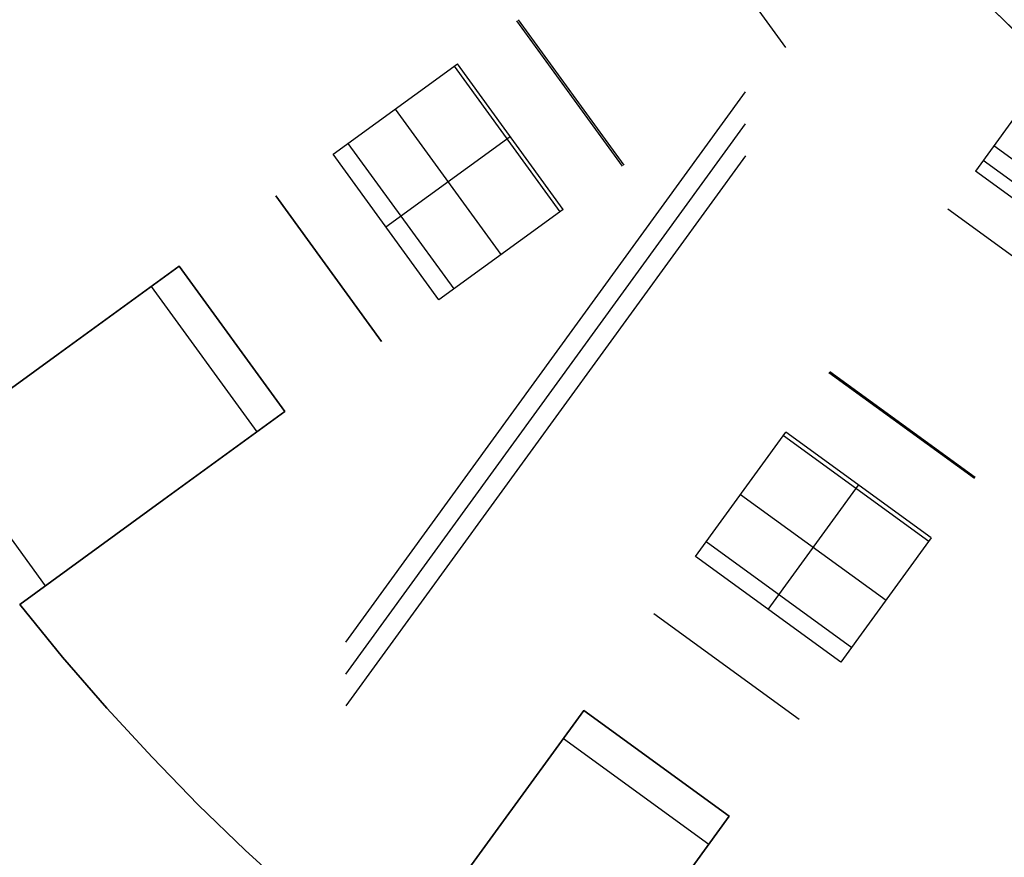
# Model space of a CAD drawing. Header units: millimetres. Extents: x 567 to 919, y 2269 to 2620.
# Tile 3 of 17: x 625 to 691, y 2335 to 2390. Entities that reach past the tile are written whole.
import ezdxf

# ---------------------------------------------------------------- set-up
doc = ezdxf.new("R2010")
doc.units = ezdxf.units.MM

msp = doc.modelspace()

# ---------------------------------------------------------------- linework, layer by layer
at = {"extrusion": (-0.182849, 0.970735, -0.155688)}
msp.add_lwpolyline([(-1011.093, 277.271), (-1097.65, 348.814)], dxfattribs=at)
at = {"extrusion": (-0.03131, 0.994926, 0.09561)}
for points in [[(-651.186, -376.473), (-704.468, -538.353)], [(-706.142, -537.803), (-652.859, -375.922)]]:
    msp.add_lwpolyline(points, dxfattribs=at)
at = {"extrusion": (-0.261413, 0.909535, -0.323124)}
for points in [[(-1267.161, 600.969), (-1309.798, 648.904)], [(-1269.209, 599.147), (-1311.846, 647.081)], [(-1313.895, 645.259), (-1271.258, 597.325)]]:
    msp.add_lwpolyline(points, dxfattribs=at)
at = {"extrusion": (-0.32285, 0.889572, -0.323156)}
for points in [[(-1447.589, 653.647), (-1363.722, 578.97)], [(-1449.249, 651.784), (-1365.381, 577.107)], [(-1367.04, 575.243), (-1450.908, 649.92)]]:
    msp.add_lwpolyline(points, dxfattribs=at)
for points in [[(676.633, 2388.563), (669.579, 2398.271)], [(691.829, 2389.743), (689.964, 2391.56)], [(692.403, 2389.208), (690.528, 2390.997)], [(690.528, 2390.997), (692.403, 2389.208)], [(665.72, 2380.634), (658.666, 2390.342)], [(658.755, 2390.406), (665.808, 2380.698)], [(646.41, 2381.437), (654.709, 2387.467)], [(654.496, 2387.312), (661.549, 2377.604)], [(661.763, 2377.759), (654.709, 2387.467)], [(693.814, 2386.559), (689.277, 2380.314)], [(650.56, 2384.452), (657.613, 2374.744)], [(649.936, 2376.583), (658.236, 2382.613)], [(647.406, 2382.161), (654.459, 2372.453)], [(700.209, 2374.946), (690.501, 2381.999)], [(653.463, 2371.729), (646.41, 2381.437)], [(689.8, 2381.035), (699.508, 2373.981)], [(689.8, 2381.035), (697.081, 2375.744)], [(698.985, 2373.261), (689.277, 2380.314)], [(649.638, 2368.95), (642.585, 2378.658)], [(642.585, 2378.658), (649.638, 2368.95)], [(661.763, 2377.759), (653.463, 2371.729)], [(697.135, 2370.715), (687.427, 2377.768)], [(628.056, 2368.102), (636.146, 2373.98)], [(636.146, 2373.98), (628.056, 2368.102)], [(628.056, 2368.102), (636.146, 2373.98)], [(636.146, 2373.98), (628.056, 2368.102)], [(643.199, 2364.272), (636.146, 2373.98)], [(643.199, 2364.272), (636.146, 2373.98)], [(643.199, 2364.272), (636.146, 2373.98)], [(643.199, 2364.272), (636.146, 2373.98)], [(643.199, 2364.272), (636.146, 2373.98)], [(643.199, 2364.272), (636.146, 2373.98)], [(636.146, 2373.98), (643.199, 2364.272)], [(636.146, 2373.98), (643.199, 2364.272)], [(636.146, 2373.98), (643.199, 2364.272)], [(634.278, 2372.623), (641.331, 2362.915)], [(618.445, 2361.119), (628.056, 2368.102)], [(628.056, 2368.102), (618.445, 2361.119)], [(618.445, 2361.119), (628.056, 2368.102)], [(628.056, 2368.102), (618.445, 2361.119)], [(689.206, 2359.802), (679.498, 2366.855)], [(679.562, 2366.944), (689.271, 2359.89)], [(643.199, 2364.272), (635.109, 2358.394)], [(635.109, 2358.394), (643.199, 2364.272)], [(643.199, 2364.272), (635.109, 2358.394)], [(635.109, 2358.394), (643.199, 2364.272)], [(670.593, 2354.599), (676.623, 2362.899)], [(686.332, 2355.845), (676.623, 2362.899)], [(620.141, 2362.352), (627.194, 2352.644)], [(676.468, 2362.685), (686.176, 2355.631)], [(675.447, 2351.072), (681.478, 2359.372)], [(635.109, 2358.394), (625.498, 2351.411)], [(625.498, 2351.411), (635.109, 2358.394)], [(635.109, 2358.394), (625.498, 2351.411)], [(625.498, 2351.411), (635.109, 2358.394)], [(673.608, 2358.749), (683.317, 2351.695)], [(671.317, 2355.595), (681.025, 2348.542)], [(686.332, 2355.845), (680.301, 2347.545)], [(680.301, 2347.545), (670.593, 2354.599)], [(625.498, 2351.411), (628.365, 2347.891), (631.311, 2344.489), (634.328, 2341.207), (637.411, 2338.047), (640.554, 2335.009), (643.749, 2332.094), (646.992, 2329.302), (650.276, 2326.634)], [(625.498, 2351.411), (628.365, 2347.891), (631.311, 2344.489), (634.328, 2341.207), (637.411, 2338.047), (640.554, 2335.009), (643.749, 2332.094), (646.992, 2329.302), (650.276, 2326.634)], [(650.276, 2326.634), (646.992, 2329.302), (643.749, 2332.094), (640.554, 2335.009), (637.411, 2338.047), (634.328, 2341.207), (631.311, 2344.489), (628.365, 2347.891), (625.498, 2351.411)], [(625.498, 2351.411), (628.365, 2347.891), (631.311, 2344.489), (634.328, 2341.207), (637.411, 2338.047), (640.554, 2335.009), (643.749, 2332.094), (646.992, 2329.302), (650.276, 2326.634)], [(650.276, 2326.634), (646.992, 2329.302), (643.749, 2332.094), (640.554, 2335.009), (637.411, 2338.047), (634.328, 2341.207), (631.311, 2344.489), (628.365, 2347.891), (625.498, 2351.411)], [(650.276, 2326.634), (646.992, 2329.302), (643.749, 2332.094), (640.554, 2335.009), (637.411, 2338.047), (634.328, 2341.207), (631.311, 2344.489), (628.365, 2347.891), (625.498, 2351.411)], [(677.523, 2343.721), (667.814, 2350.774)], [(657.258, 2336.245), (663.136, 2344.335)], [(663.136, 2344.335), (657.258, 2336.245)], [(657.258, 2336.245), (663.136, 2344.335)], [(663.136, 2344.335), (657.258, 2336.245)], [(672.844, 2337.282), (663.136, 2344.335)], [(672.844, 2337.282), (663.136, 2344.335)], [(672.844, 2337.282), (663.136, 2344.335)], [(672.844, 2337.282), (663.136, 2344.335)], [(672.844, 2337.282), (663.136, 2344.335)], [(672.844, 2337.282), (663.136, 2344.335)], [(663.136, 2344.335), (672.844, 2337.282)], [(663.136, 2344.335), (672.844, 2337.282)], [(663.136, 2344.335), (672.844, 2337.282)], [(661.779, 2342.467), (671.487, 2335.413)], [(672.844, 2337.282), (666.967, 2329.191)], [(666.967, 2329.191), (672.844, 2337.282)], [(672.844, 2337.282), (666.967, 2329.191)], [(666.967, 2329.191), (672.844, 2337.282)], [(650.276, 2326.634), (657.258, 2336.245)], [(657.258, 2336.245), (650.276, 2326.634)], [(650.276, 2326.634), (657.258, 2336.245)], [(657.258, 2336.245), (650.276, 2326.634)]]:
    msp.add_lwpolyline(points)
at = {"extrusion": (-0.020711, 0.992505, 0.12044)}
for points in [[(-708.392, -592.886), (-685.536, -460.965)], [(-711.817, -592.292), (-688.96, -460.372)], [(-692.385, -459.778), (-715.242, -591.699)]]:
    msp.add_lwpolyline(points, dxfattribs=at)
at = {"extrusion": (-0.587785, 0.809017, -4.16627e-14)}
msp.add_lwpolyline([(-1932.989, -315), (-1933.16, -314.997), (-1933.331, -314.988), (-1933.502, -314.974), (-1933.672, -314.953), (-1933.841, -314.927), (-1934.009, -314.895), (-1934.176, -314.857), (-1934.342, -314.814), (-1934.505, -314.765), (-1934.668, -314.71), (-1934.828, -314.65), (-1934.986, -314.584), (-1935.142, -314.513), (-1935.295, -314.437), (-1935.445, -314.355), (-1935.593, -314.268), (-1935.738, -314.177), (-1935.879, -314.08), (-1936.017, -313.979), (-1936.151, -313.873), (-1936.282, -313.763), (-1936.409, -313.648), (-1936.532, -313.528), (-1936.651, -313.405), (-1936.765, -313.278), (-1936.875, -313.147), (-1936.98, -313.012), (-1937.081, -312.873), (-1937.177, -312.732), (-1937.268, -312.587), (-1937.354, -312.439), (-1937.435, -312.288), (-1937.511, -312.134), (-1937.581, -311.978), (-1937.646, -311.82), (-1937.706, -311.66), (-1937.76, -311.497), (-1937.808, -311.333), (-1937.851, -311.167), (-1937.888, -311), (-1937.919, -310.832), (-1937.945, -310.663), (-1937.965, -310.493), (-1937.979, -310.322), (-1937.987, -310.151), (-1937.989, -309.98), (-1937.986, -309.809), (-1937.976, -309.638), (-1937.961, -309.467), (-1937.94, -309.297), (-1937.913, -309.128), (-1937.88, -308.96)], dxfattribs=at)
at = {"extrusion": (-0.587785, 0.809017, 4.94103e-13)}
msp.add_lwpolyline([(-1951.369, -1.114), (-1951.503, -1.009), (-1951.641, -0.909), (-1951.782, -0.814), (-1951.926, -0.723), (-1952.073, -0.638), (-1952.223, -0.557), (-1952.375, -0.481), (-1952.53, -0.411), (-1952.688, -0.346), (-1952.847, -0.287), (-1953.008, -0.233), (-1953.171, -0.184), (-1953.336, -0.141), (-1953.502, -0.104), (-1953.669, -0.072), (-1953.837, -0.046), (-1954.006, -0.026), (-1954.176, -0.012), (-1954.346, -0.003), (-1954.516, 0)], dxfattribs=at)
at = {"extrusion": (0.981519, -0.051352, -0.184345)}
msp.add_lwpolyline([(2414.823, 68.074), (2423.515, 98.701)], dxfattribs=at)
at = {"extrusion": (-0.587785, 0.809017, -7.31523e-15)}
msp.add_lwpolyline([(-1932.989, -315), (-1933.16, -314.997), (-1933.331, -314.988), (-1933.502, -314.974), (-1933.672, -314.953), (-1933.841, -314.927), (-1934.009, -314.895), (-1934.176, -314.857), (-1934.342, -314.814), (-1934.505, -314.765), (-1934.668, -314.71), (-1934.828, -314.65), (-1934.986, -314.584), (-1935.142, -314.513), (-1935.295, -314.437), (-1935.445, -314.355), (-1935.593, -314.268), (-1935.738, -314.177), (-1935.879, -314.08), (-1936.017, -313.979), (-1936.151, -313.873), (-1936.282, -313.763), (-1936.409, -313.648), (-1936.532, -313.528), (-1936.651, -313.405), (-1936.765, -313.278), (-1936.875, -313.147), (-1936.98, -313.012), (-1937.081, -312.873), (-1937.177, -312.732), (-1937.268, -312.587), (-1937.354, -312.439), (-1937.435, -312.288), (-1937.511, -312.134), (-1937.581, -311.978), (-1937.646, -311.82), (-1937.706, -311.66), (-1937.76, -311.497), (-1937.808, -311.333), (-1937.851, -311.167), (-1937.888, -311), (-1937.919, -310.832), (-1937.945, -310.663), (-1937.965, -310.493), (-1937.979, -310.322), (-1937.987, -310.151), (-1937.989, -309.98), (-1937.986, -309.809), (-1937.976, -309.638), (-1937.961, -309.467), (-1937.94, -309.297), (-1937.913, -309.128), (-1937.88, -308.96)], dxfattribs=at)
at = {"extrusion": (0.809017, -0.587785, 4.1177e-13)}
msp.add_lwpolyline([(2331.752, -38.637), (2331.864, -38.521), (2331.973, -38.401), (2332.078, -38.277), (2332.179, -38.15), (2332.276, -38.02), (2332.368, -37.887), (2332.456, -37.751), (2332.54, -37.612), (2332.619, -37.471), (2332.694, -37.327), (2332.763, -37.181), (2332.828, -37.032), (2332.888, -36.882), (2332.944, -36.729)], dxfattribs=at)
at = {"extrusion": (-0.587785, 0.809017, 1.12669e-13)}
msp.add_lwpolyline([(-1918.003, -311.628), (-1918.061, -311.79), (-1918.126, -311.949), (-1918.196, -312.106), (-1918.271, -312.261), (-1918.351, -312.413), (-1918.437, -312.563), (-1918.528, -312.709), (-1918.623, -312.852), (-1918.724, -312.992), (-1918.829, -313.128), (-1918.939, -313.26), (-1919.054, -313.389), (-1919.172, -313.513), (-1919.295, -313.634), (-1919.422, -313.75), (-1919.553, -313.861), (-1919.688, -313.968), (-1919.827, -314.071), (-1919.968, -314.168), (-1920.113, -314.261), (-1920.262, -314.348), (-1920.413, -314.431), (-1920.567, -314.508), (-1920.723, -314.579), (-1920.882, -314.646), (-1921.043, -314.707), (-1921.206, -314.762), (-1921.371, -314.812), (-1921.537, -314.856), (-1921.705, -314.894), (-1921.874, -314.926), (-1922.044, -314.953), (-1922.215, -314.973), (-1922.386, -314.988), (-1922.558, -314.997), (-1922.73, -315)], dxfattribs=at)
at = {"extrusion": (-0.587785, 0.809017, -4.63437e-14)}
msp.add_lwpolyline([(-1937.88, -308.96), (-1937.913, -309.128), (-1937.94, -309.297), (-1937.961, -309.467), (-1937.976, -309.638), (-1937.986, -309.809), (-1937.989, -309.98), (-1937.987, -310.151), (-1937.979, -310.322), (-1937.965, -310.493), (-1937.945, -310.663), (-1937.919, -310.832), (-1937.888, -311), (-1937.851, -311.167), (-1937.808, -311.333), (-1937.76, -311.497), (-1937.706, -311.66), (-1937.646, -311.82), (-1937.581, -311.978), (-1937.511, -312.134), (-1937.435, -312.288), (-1937.354, -312.439), (-1937.268, -312.587), (-1937.177, -312.732), (-1937.081, -312.873), (-1936.98, -313.012), (-1936.875, -313.147), (-1936.765, -313.278), (-1936.651, -313.405), (-1936.532, -313.528), (-1936.409, -313.648), (-1936.282, -313.763), (-1936.151, -313.873), (-1936.017, -313.979), (-1935.879, -314.08), (-1935.738, -314.177), (-1935.593, -314.268), (-1935.445, -314.355), (-1935.295, -314.437), (-1935.142, -314.513), (-1934.986, -314.584), (-1934.828, -314.65), (-1934.668, -314.71), (-1934.505, -314.765), (-1934.342, -314.814), (-1934.176, -314.857), (-1934.009, -314.895), (-1933.841, -314.927), (-1933.672, -314.953), (-1933.502, -314.974), (-1933.331, -314.988), (-1933.16, -314.997), (-1932.989, -315)], dxfattribs=at)
at = {"extrusion": (0.909535, -0.261413, -0.323124)}
for points in [[(2436.299, -82.804), (2478.936, -34.869)], [(2434.25, -80.981), (2476.887, -33.047)], [(2474.838, -31.225), (2432.201, -79.159)]]:
    msp.add_lwpolyline(points, dxfattribs=at)
at = {"extrusion": (0.809017, -0.587785, 1.91876e-13)}
msp.add_lwpolyline([(2330.861, 0), (2330.691, -0.003), (2330.521, -0.012), (2330.352, -0.026), (2330.183, -0.046), (2330.014, -0.072), (2329.847, -0.104), (2329.681, -0.141), (2329.517, -0.184), (2329.354, -0.233), (2329.192, -0.287), (2329.033, -0.346), (2328.875, -0.411), (2328.72, -0.481), (2328.568, -0.557), (2328.418, -0.638), (2328.271, -0.723), (2328.127, -0.814), (2327.986, -0.909), (2327.849, -1.009), (2327.715, -1.114)], dxfattribs=at)
at = {"extrusion": (-0.051352, 0.981519, 0.184345)}
for points in [[(-719.457, -574.044), (-765.987, -737.993)], [(-722.725, -573.117), (-769.256, -737.066)], [(-772.524, -736.138), (-725.993, -572.189)]]:
    msp.add_lwpolyline(points, dxfattribs=at)
at = {"extrusion": (0.889572, -0.32285, -0.323156)}
for points in [[(2469.638, -54.375), (2385.771, -129.052)], [(2467.979, -52.512), (2384.112, -127.189)], [(2382.453, -125.325), (2466.32, -50.648)]]:
    msp.add_lwpolyline(points, dxfattribs=at)
at = {"extrusion": (1, 0, 0)}
for points in [[(2376.907, -30.547), (2376.907, -79.02)], [(2376.907, -201.43), (2376.907, -302.976)], [(2373.98, -94), (2373.98, -84)], [(2373.98, -146), (2373.98, -106)], [(2373.98, -178), (2373.98, -158)], [(2369.126, -94), (2369.126, -84)], [(2369.126, -146), (2369.126, -106)], [(2369.126, -178), (2369.126, -158)], [(2367.199, -30.547), (2367.199, -79.02)], [(2367.199, -201.43), (2367.199, -302.976)], [(2364.272, -84), (2364.272, -94)], [(2364.272, -106), (2364.272, -146)], [(2364.272, -158), (2364.272, -178)], [(2351.411, -94), (2351.411, -106)], [(2351.411, -146), (2351.411, -158)], [(2348.364, -30.547), (2348.364, -79.02)], [(2348.364, -201.43), (2348.364, -302.976)], [(2344.335, -94), (2344.335, -84)], [(2344.335, -146), (2344.335, -106)], [(2344.335, -178), (2344.335, -158)], [(2341.311, -30.547), (2341.311, -79.02)], [(2341.311, -201.43), (2341.311, -302.976)], [(2340.808, -94), (2340.808, -84)], [(2340.808, -146), (2340.808, -106)], [(2340.808, -178), (2340.808, -158)], [(2337.282, -84), (2337.282, -94)], [(2337.282, -106), (2337.282, -146)], [(2337.282, -158), (2337.282, -178)]]:
    msp.add_lwpolyline(points, dxfattribs=at)
at = {"extrusion": (-0.587785, 0.809017, 2.23669e-13)}
msp.add_lwpolyline([(-1918.003, -311.628), (-1918.061, -311.79), (-1918.126, -311.949), (-1918.196, -312.106), (-1918.271, -312.261), (-1918.351, -312.413), (-1918.437, -312.563), (-1918.528, -312.709), (-1918.623, -312.852), (-1918.724, -312.992), (-1918.829, -313.128), (-1918.939, -313.26), (-1919.054, -313.389), (-1919.172, -313.513), (-1919.295, -313.634), (-1919.422, -313.75), (-1919.553, -313.861), (-1919.688, -313.968), (-1919.827, -314.071), (-1919.968, -314.168), (-1920.113, -314.261), (-1920.262, -314.348), (-1920.413, -314.431), (-1920.567, -314.508), (-1920.723, -314.579), (-1920.882, -314.646), (-1921.043, -314.707), (-1921.206, -314.762), (-1921.371, -314.812), (-1921.537, -314.856), (-1921.705, -314.894), (-1921.874, -314.926), (-1922.044, -314.953), (-1922.215, -314.973), (-1922.386, -314.988), (-1922.558, -314.997), (-1922.73, -315)], dxfattribs=at)
at = {"extrusion": (-0.587785, 0.809017, 9.92519e-14)}
msp.add_lwpolyline([(-1922.73, -315), (-1922.558, -314.997), (-1922.386, -314.988), (-1922.215, -314.973), (-1922.044, -314.953), (-1921.874, -314.926), (-1921.705, -314.894), (-1921.537, -314.856), (-1921.371, -314.812), (-1921.206, -314.762), (-1921.043, -314.707), (-1920.882, -314.646), (-1920.723, -314.579), (-1920.567, -314.508), (-1920.413, -314.431), (-1920.262, -314.348), (-1920.113, -314.261), (-1919.968, -314.168), (-1919.827, -314.071), (-1919.688, -313.968), (-1919.553, -313.861), (-1919.422, -313.75), (-1919.295, -313.634), (-1919.172, -313.513), (-1919.054, -313.389), (-1918.939, -313.26), (-1918.829, -313.128), (-1918.724, -312.992), (-1918.623, -312.852), (-1918.528, -312.709), (-1918.437, -312.563), (-1918.351, -312.413), (-1918.271, -312.261), (-1918.196, -312.106), (-1918.126, -311.949), (-1918.061, -311.79), (-1918.003, -311.628)], dxfattribs=at)
at = {"extrusion": (0.992505, -0.020711, 0.12044)}
for points in [[(2380.516, -382.585), (2357.66, -250.664)], [(2377.092, -383.178), (2354.235, -251.257)], [(2350.81, -251.851), (2373.667, -383.772)]]:
    msp.add_lwpolyline(points, dxfattribs=at)
at = {"extrusion": (0.809017, -0.587785, -3.56698e-14)}
msp.add_lwpolyline([(2309.334, -315), (2309.506, -314.997), (2309.676, -314.988), (2309.847, -314.974), (2310.017, -314.953), (2310.186, -314.927), (2310.354, -314.895), (2310.521, -314.857), (2310.687, -314.814), (2310.851, -314.765), (2311.013, -314.71), (2311.173, -314.65), (2311.331, -314.584), (2311.487, -314.513), (2311.64, -314.437), (2311.791, -314.355), (2311.938, -314.268), (2312.083, -314.177), (2312.224, -314.08), (2312.362, -313.979), (2312.497, -313.873), (2312.627, -313.763), (2312.754, -313.648), (2312.877, -313.528), (2312.996, -313.405), (2313.11, -313.278), (2313.22, -313.147), (2313.326, -313.012), (2313.426, -312.873), (2313.522, -312.732), (2313.613, -312.587), (2313.699, -312.439), (2313.78, -312.288), (2313.856, -312.134), (2313.926, -311.978), (2313.991, -311.82), (2314.051, -311.66), (2314.105, -311.497), (2314.153, -311.333), (2314.196, -311.167), (2314.233, -311), (2314.265, -310.832), (2314.29, -310.663), (2314.31, -310.493), (2314.324, -310.322), (2314.332, -310.151), (2314.334, -309.98), (2314.331, -309.809), (2314.321, -309.638), (2314.306, -309.467), (2314.285, -309.297), (2314.258, -309.128), (2314.225, -308.96)], dxfattribs=at)
at = {"extrusion": (0.970735, -0.182849, -0.155688)}
for points in [[(2454.497, 39.519), (2367.94, -32.024)], [(2453.731, 40.445), (2367.174, -31.097)]]:
    msp.add_lwpolyline(points, dxfattribs=at)
at = {"extrusion": (0.809017, -0.587785, -9.48444e-15)}
msp.add_lwpolyline([(2309.334, -315), (2309.506, -314.997), (2309.676, -314.988), (2309.847, -314.974), (2310.017, -314.953), (2310.186, -314.927), (2310.354, -314.895), (2310.521, -314.857), (2310.687, -314.814), (2310.851, -314.765), (2311.013, -314.71), (2311.173, -314.65), (2311.331, -314.584), (2311.487, -314.513), (2311.64, -314.437), (2311.791, -314.355), (2311.938, -314.268), (2312.083, -314.177), (2312.224, -314.08), (2312.362, -313.979), (2312.497, -313.873), (2312.627, -313.763), (2312.754, -313.648), (2312.877, -313.528), (2312.996, -313.405), (2313.11, -313.278), (2313.22, -313.147), (2313.326, -313.012), (2313.426, -312.873), (2313.522, -312.732), (2313.613, -312.587), (2313.699, -312.439), (2313.78, -312.288), (2313.856, -312.134), (2313.926, -311.978), (2313.991, -311.82), (2314.051, -311.66), (2314.105, -311.497), (2314.153, -311.333), (2314.196, -311.167), (2314.233, -311), (2314.265, -310.832), (2314.29, -310.663), (2314.31, -310.493), (2314.324, -310.322), (2314.332, -310.151), (2314.334, -309.98), (2314.331, -309.809), (2314.321, -309.638), (2314.306, -309.467), (2314.285, -309.297), (2314.258, -309.128), (2314.225, -308.96)], dxfattribs=at)
at = {"extrusion": (0.809017, -0.587785, -3.57258e-14)}
msp.add_lwpolyline([(2314.225, -308.96), (2314.258, -309.128), (2314.285, -309.297), (2314.306, -309.467), (2314.321, -309.638), (2314.331, -309.809), (2314.334, -309.98), (2314.332, -310.151), (2314.324, -310.322), (2314.31, -310.493), (2314.29, -310.663), (2314.265, -310.832), (2314.233, -311), (2314.196, -311.167), (2314.153, -311.333), (2314.105, -311.497), (2314.051, -311.66), (2313.991, -311.82), (2313.926, -311.978), (2313.856, -312.134), (2313.78, -312.288), (2313.699, -312.439), (2313.613, -312.587), (2313.522, -312.732), (2313.426, -312.873), (2313.326, -313.012), (2313.22, -313.147), (2313.11, -313.278), (2312.996, -313.405), (2312.877, -313.528), (2312.754, -313.648), (2312.627, -313.763), (2312.497, -313.873), (2312.362, -313.979), (2312.224, -314.08), (2312.083, -314.177), (2311.938, -314.268), (2311.791, -314.355), (2311.64, -314.437), (2311.487, -314.513), (2311.331, -314.584), (2311.173, -314.65), (2311.013, -314.71), (2310.851, -314.765), (2310.687, -314.814), (2310.521, -314.857), (2310.354, -314.895), (2310.186, -314.927), (2310.017, -314.953), (2309.847, -314.974), (2309.676, -314.988), (2309.506, -314.997), (2309.334, -315)], dxfattribs=at)
at = {"extrusion": (0.809017, -0.587785, 8.17541e-14)}
msp.add_lwpolyline([(2294.348, -311.628), (2294.407, -311.79), (2294.471, -311.949), (2294.541, -312.106), (2294.616, -312.261), (2294.696, -312.413), (2294.782, -312.563), (2294.873, -312.709), (2294.968, -312.852), (2295.069, -312.992), (2295.174, -313.128), (2295.284, -313.26), (2295.399, -313.389), (2295.518, -313.513), (2295.641, -313.634), (2295.768, -313.75), (2295.899, -313.861), (2296.033, -313.968), (2296.172, -314.071), (2296.314, -314.168), (2296.459, -314.261), (2296.607, -314.348), (2296.758, -314.431), (2296.912, -314.508), (2297.068, -314.579), (2297.227, -314.646), (2297.388, -314.707), (2297.551, -314.762), (2297.716, -314.812), (2297.882, -314.856), (2298.05, -314.894), (2298.219, -314.926), (2298.389, -314.953), (2298.56, -314.973), (2298.731, -314.988), (2298.903, -314.997), (2299.075, -315)], dxfattribs=at)
at = {"extrusion": (0.809017, -0.587785, 1.08312e-14)}
msp.add_lwpolyline([(2294.348, -311.628), (2294.407, -311.79), (2294.471, -311.949), (2294.541, -312.106), (2294.616, -312.261), (2294.696, -312.413), (2294.782, -312.563), (2294.873, -312.709), (2294.968, -312.852), (2295.069, -312.992), (2295.174, -313.128), (2295.284, -313.26), (2295.399, -313.389), (2295.518, -313.513), (2295.641, -313.634), (2295.768, -313.75), (2295.899, -313.861), (2296.033, -313.968), (2296.172, -314.071), (2296.314, -314.168), (2296.459, -314.261), (2296.607, -314.348), (2296.758, -314.431), (2296.912, -314.508), (2297.068, -314.579), (2297.227, -314.646), (2297.388, -314.707), (2297.551, -314.762), (2297.716, -314.812), (2297.882, -314.856), (2298.05, -314.894), (2298.219, -314.926), (2298.389, -314.953), (2298.56, -314.973), (2298.731, -314.988), (2298.903, -314.997), (2299.075, -315)], dxfattribs=at)
at = {"extrusion": (0.981519, -0.051352, 0.184345)}
for points in [[(2335.925, -242.636), (2382.455, -406.585)], [(2332.656, -243.564), (2379.187, -407.513)], [(2375.919, -408.441), (2329.388, -244.491)]]:
    msp.add_lwpolyline(points, dxfattribs=at)
at = {"extrusion": (0.809017, -0.587785, 1.38075e-14)}
msp.add_lwpolyline([(2299.075, -315), (2298.903, -314.997), (2298.731, -314.988), (2298.56, -314.973), (2298.389, -314.953), (2298.219, -314.926), (2298.05, -314.894), (2297.882, -314.856), (2297.716, -314.812), (2297.551, -314.762), (2297.388, -314.707), (2297.227, -314.646), (2297.068, -314.579), (2296.912, -314.508), (2296.758, -314.431), (2296.607, -314.348), (2296.459, -314.261), (2296.314, -314.168), (2296.172, -314.071), (2296.033, -313.968), (2295.899, -313.861), (2295.768, -313.75), (2295.641, -313.634), (2295.518, -313.513), (2295.399, -313.389), (2295.284, -313.26), (2295.174, -313.128), (2295.069, -312.992), (2294.968, -312.852), (2294.873, -312.709), (2294.782, -312.563), (2294.696, -312.413), (2294.616, -312.261), (2294.541, -312.106), (2294.471, -311.949), (2294.407, -311.79), (2294.348, -311.628)], dxfattribs=at)

doc.saveas('drawing.dxf')
